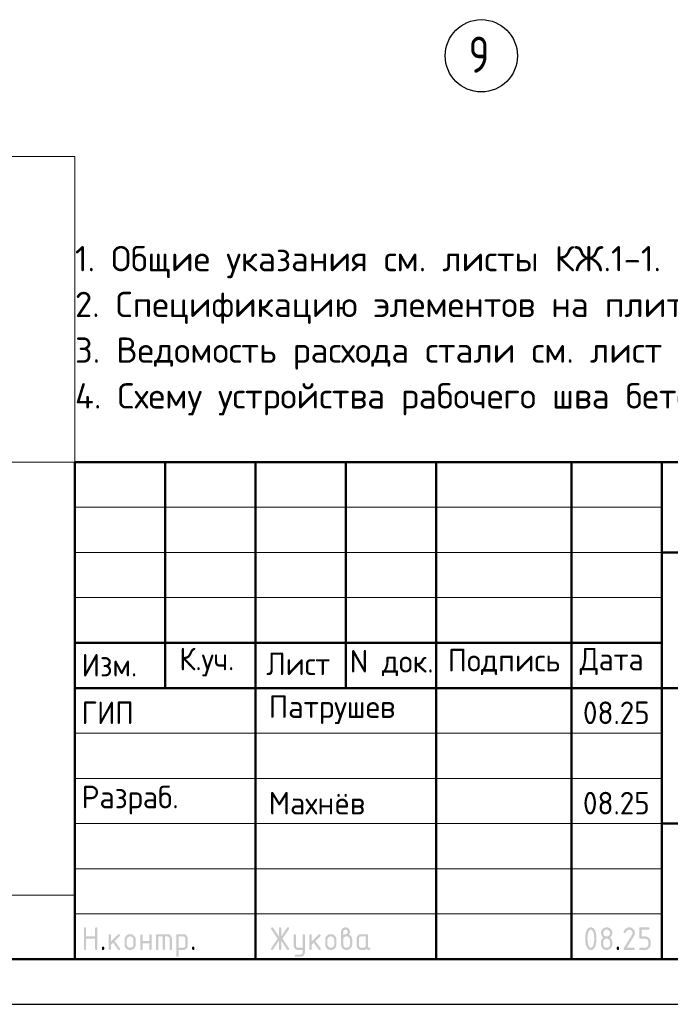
# Model space of a CAD drawing. Header units: millimetres. Extents: x 0 to 42000, y 0 to 29700.
# Tile 3 of 5: x 22388 to 29593, y 0 to 10896. Entities that reach past the tile are written whole.
import ezdxf

# ---------------------------------------------------------------- set-up
doc = ezdxf.new("R2010")
doc.units = ezdxf.units.MM
doc.linetypes.add('______5', pattern=[1100, 800, -100, 100, -100])
doc.layers.add('Standard', color=7, linetype='Continuous', lineweight=25)
doc.layers.add('Оси', color=7, linetype='______5', true_color=0x656565)
doc.styles.add('ISOCPEUR', font='txt')

msp = doc.modelspace()

# ---------------------------------------------------------------- hatches: boundary and pattern name
at = {"layer": 'Standard', "linetype": 'Continuous', "lineweight": 25, "transparency": 33554687}
for points in [[(23099, 614), (23099, 839), (23099, 840), (23099, 842), (23099, 843), (23100, 844), (23100, 845), (23101, 846), (23101, 847), (23102, 848), (23103, 849), (23104, 850), (23105, 850), (23106, 851), (23107, 851), (23109, 851), (23110, 851), (23112, 851), (23113, 851), (23115, 851), (23116, 851), (23117, 851), (23118, 850), (23119, 850), (23120, 849), (23121, 848), (23122, 847), (23122, 846), (23123, 845), (23123, 844), (23124, 843), (23124, 842), (23124, 840), (23124, 839), (23124, 751), (23224, 751), (23224, 839), (23224, 840), (23224, 842), (23224, 843), (23225, 844), (23225, 845), (23226, 846), (23226, 847), (23227, 848), (23228, 849), (23229, 850), (23230, 850), (23231, 851), (23232, 851), (23233, 851), (23235, 851), (23236, 851), (23238, 851), (23239, 851), (23241, 851), (23242, 851), (23243, 850), (23244, 850), (23245, 849), (23246, 848), (23247, 847), (23247, 846), (23248, 845), (23248, 844), (23249, 843), (23249, 842), (23249, 840), (23249, 839), (23249, 614), (23249, 612), (23249, 611), (23249, 609), (23248, 608), (23248, 607), (23247, 606), (23247, 605), (23246, 604), (23245, 604), (23244, 603), (23243, 602), (23242, 602), (23241, 602), (23239, 601), (23238, 601), (23236, 601), (23235, 601), (23233, 601), (23232, 602), (23231, 602), (23230, 602), (23229, 603), (23228, 604), (23227, 604), (23226, 605), (23226, 606), (23225, 607), (23225, 608), (23224, 609), (23224, 611), (23224, 612), (23224, 614), (23224, 726), (23124, 726), (23124, 614), (23124, 612), (23124, 611), (23124, 609), (23123, 608), (23123, 607), (23122, 606), (23122, 605), (23121, 604), (23120, 604), (23119, 603), (23118, 602), (23117, 602), (23116, 602), (23115, 601), (23113, 601), (23112, 601), (23110, 601), (23109, 601), (23107, 602), (23106, 602), (23105, 602), (23104, 603), (23103, 604), (23102, 604), (23101, 605), (23101, 606), (23100, 607), (23100, 608), (23099, 609), (23099, 611), (23099, 612)], [(23399, 694), (23478, 773), (23478, 773), (23479, 774), (23480, 775), (23482, 775), (23483, 776), (23484, 776), (23485, 776), (23486, 776), (23488, 776), (23489, 776), (23491, 776), (23492, 775), (23493, 775), (23494, 774), (23495, 774), (23496, 773), (23497, 772), (23497, 771), (23498, 770), (23498, 769), (23499, 768), (23499, 767), (23499, 765), (23499, 764), (23499, 762), (23499, 761), (23498, 760), (23498, 759), (23497, 758), (23497, 757), (23496, 756), (23495, 755), (23440, 700), (23496, 621), (23498, 619), (23498, 617), (23499, 616), (23499, 614), (23499, 612), (23499, 611), (23499, 609), (23498, 608), (23498, 607), (23497, 606), (23497, 605), (23496, 604), (23495, 604), (23494, 603), (23493, 602), (23492, 602), (23491, 602), (23489, 601), (23488, 601), (23486, 601), (23485, 601), (23483, 602), (23482, 602), (23480, 603), (23479, 603), (23478, 604), (23477, 605), (23476, 607), (23422, 682), (23399, 659), (23399, 614), (23399, 612), (23399, 611), (23399, 609), (23398, 608), (23398, 607), (23397, 606), (23397, 605), (23396, 604), (23395, 604), (23394, 603), (23393, 602), (23392, 602), (23391, 602), (23389, 601), (23388, 601), (23386, 601), (23385, 601), (23383, 601), (23382, 602), (23381, 602), (23380, 602), (23379, 603), (23378, 604), (23377, 604), (23376, 605), (23376, 606), (23375, 607), (23375, 608), (23374, 609), (23374, 611), (23374, 612), (23374, 614), (23374, 764), (23374, 765), (23374, 767), (23374, 768), (23375, 769), (23375, 770), (23376, 771), (23376, 772), (23377, 773), (23378, 774), (23379, 774), (23380, 775), (23381, 775), (23382, 776), (23383, 776), (23385, 776), (23386, 776), (23388, 776), (23389, 776), (23391, 776), (23392, 775), (23393, 775), (23394, 774), (23395, 774), (23396, 773), (23397, 772), (23397, 771), (23398, 770), (23398, 769), (23399, 768), (23399, 767), (23399, 765), (23399, 764)], [(23749, 676), (23749, 614), (23749, 612), (23748, 611), (23748, 609), (23748, 608), (23747, 607), (23747, 606), (23746, 605), (23746, 604), (23745, 604), (23744, 603), (23743, 602), (23742, 602), (23740, 602), (23739, 601), (23738, 601), (23736, 601), (23735, 601), (23733, 601), (23732, 602), (23731, 602), (23729, 602), (23729, 603), (23728, 604), (23727, 604), (23726, 605), (23725, 606), (23725, 607), (23724, 608), (23724, 609), (23724, 611), (23724, 612), (23724, 614), (23724, 764), (23724, 765), (23724, 767), (23724, 768), (23724, 769), (23725, 770), (23725, 771), (23726, 772), (23727, 773), (23728, 774), (23729, 774), (23729, 775), (23731, 775), (23732, 776), (23733, 776), (23735, 776), (23736, 776), (23738, 776), (23739, 776), (23740, 776), (23742, 775), (23743, 775), (23744, 774), (23745, 774), (23746, 773), (23746, 772), (23747, 771), (23747, 770), (23748, 769), (23748, 768), (23748, 767), (23749, 765), (23749, 764), (23749, 701), (23823, 701), (23823, 764), (23823, 765), (23824, 767), (23824, 768), (23824, 769), (23825, 770), (23825, 771), (23826, 772), (23826, 773), (23827, 774), (23828, 774), (23829, 775), (23830, 775), (23832, 776), (23833, 776), (23834, 776), (23836, 776), (23837, 776), (23839, 776), (23840, 776), (23841, 775), (23843, 775), (23843, 774), (23844, 774), (23845, 773), (23846, 772), (23847, 771), (23847, 770), (23848, 769), (23848, 768), (23848, 767), (23848, 765), (23848, 764), (23848, 614), (23848, 612), (23848, 611), (23848, 609), (23848, 608), (23847, 607), (23847, 606), (23846, 605), (23845, 604), (23844, 604), (23843, 603), (23843, 602), (23841, 602), (23840, 602), (23839, 601), (23837, 601), (23836, 601), (23834, 601), (23833, 601), (23832, 602), (23830, 602), (23829, 602), (23828, 603), (23827, 604), (23826, 604), (23826, 605), (23825, 606), (23825, 607), (23824, 608), (23824, 609), (23824, 611), (23823, 612), (23823, 614), (23823, 676)], [(23911, 776), (24023, 776), (24026, 776), (24028, 776), (24031, 776), (24033, 775), (24036, 775), (24038, 774), (24040, 773), (24043, 773), (24045, 772), (24047, 770), (24049, 769), (24051, 768), (24053, 767), (24055, 765), (24057, 763), (24059, 762), (24061, 760), (24062, 758), (24064, 756), (24065, 754), (24067, 752), (24068, 750), (24069, 748), (24070, 745), (24071, 743), (24071, 741), (24072, 739), (24072, 736), (24073, 734), (24073, 731), (24073, 729), (24073, 726), (24073, 614), (24073, 612), (24073, 611), (24073, 609), (24073, 608), (24072, 607), (24072, 606), (24071, 605), (24070, 604), (24069, 604), (24068, 603), (24067, 602), (24066, 602), (24065, 602), (24064, 601), (24062, 601), (24061, 601), (24059, 601), (24058, 601), (24057, 602), (24055, 602), (24054, 602), (24053, 603), (24052, 604), (24051, 604), (24051, 605), (24050, 606), (24049, 607), (24049, 608), (24049, 609), (24048, 611), (24048, 612), (24048, 614), (24048, 726), (24048, 729), (24048, 731), (24047, 734), (24046, 736), (24046, 738), (24044, 740), (24043, 742), (24041, 744), (24039, 746), (24037, 747), (24035, 748), (24033, 749), (24031, 750), (24028, 751), (24026, 751), (24023, 751), (23998, 751), (23998, 614), (23998, 612), (23998, 611), (23998, 609), (23998, 608), (23997, 607), (23997, 606), (23996, 605), (23995, 604), (23995, 604), (23994, 603), (23993, 602), (23991, 602), (23990, 602), (23989, 601), (23987, 601), (23986, 601), (23984, 601), (23983, 601), (23982, 602), (23980, 602), (23979, 602), (23978, 603), (23977, 604), (23977, 604), (23976, 605), (23975, 606), (23975, 607), (23974, 608), (23974, 609), (23974, 611), (23973, 612), (23973, 614), (23973, 751), (23924, 751), (23924, 614), (23924, 612), (23923, 611), (23923, 609), (23923, 608), (23922, 607), (23922, 606), (23921, 605), (23920, 604), (23920, 604), (23919, 603), (23918, 602), (23916, 602), (23915, 602), (23914, 601), (23913, 601), (23911, 601), (23909, 601), (23908, 601), (23907, 602), (23906, 602), (23904, 602), (23903, 603), (23902, 604), (23902, 604), (23901, 605), (23900, 606), (23900, 607), (23899, 608), (23899, 609), (23899, 611), (23898, 612), (23898, 614), (23898, 764), (23898, 765), (23899, 767), (23899, 768), (23899, 769), (23900, 770), (23900, 771), (23901, 772), (23902, 773), (23902, 774), (23903, 774), (23904, 775), (23906, 775), (23907, 776), (23908, 776), (23909, 776)], [(25259, 704), (25194, 607), (25193, 605), (25192, 604), (25191, 603), (25190, 603), (25188, 602), (25187, 602), (25185, 601), (25183, 601), (25182, 601), (25180, 601), (25179, 602), (25178, 602), (25177, 603), (25176, 603), (25175, 604), (25174, 605), (25173, 605), (25173, 606), (25172, 607), (25172, 609), (25171, 610), (25171, 611), (25171, 613), (25171, 614), (25171, 616), (25172, 618), (25172, 619), (25173, 621), (25243, 726), (25173, 832), (25172, 833), (25172, 835), (25171, 837), (25171, 838), (25171, 840), (25171, 841), (25171, 843), (25172, 844), (25172, 845), (25173, 846), (25173, 847), (25174, 848), (25175, 849), (25176, 849), (25177, 850), (25178, 850), (25179, 851), (25181, 851), (25182, 851), (25184, 851), (25185, 851), (25187, 851), (25188, 851), (25189, 850), (25191, 849), (25192, 848), (25193, 847), (25194, 846), (25259, 749), (25259, 839), (25259, 840), (25259, 842), (25259, 843), (25259, 844), (25260, 845), (25260, 846), (25261, 847), (25262, 848), (25262, 849), (25263, 850), (25264, 850), (25266, 851), (25267, 851), (25268, 851), (25269, 851), (25271, 851), (25273, 851), (25274, 851), (25275, 851), (25277, 851), (25278, 850), (25279, 850), (25280, 849), (25280, 848), (25281, 847), (25282, 846), (25282, 845), (25283, 844), (25283, 843), (25283, 842), (25284, 840), (25284, 839), (25284, 749), (25348, 846), (25349, 847), (25350, 848), (25351, 849), (25353, 850), (25354, 851), (25356, 851), (25357, 851), (25359, 851), (25360, 851), (25361, 851), (25362, 851), (25363, 850), (25365, 850), (25366, 849), (25367, 848), (25367, 847), (25368, 847), (25369, 846), (25370, 845), (25370, 843), (25371, 842), (25371, 841), (25371, 840), (25371, 839), (25371, 837), (25371, 835), (25370, 833), (25369, 832), (25299, 726), (25369, 621), (25370, 619), (25371, 617), (25371, 616), (25371, 614), (25371, 613), (25371, 611), (25371, 610), (25370, 609), (25370, 608), (25369, 607), (25368, 606), (25368, 605), (25367, 604), (25366, 603), (25365, 603), (25364, 602), (25363, 602), (25361, 602), (25360, 601), (25359, 601), (25357, 601), (25356, 602), (25354, 602), (25353, 603), (25351, 603), (25350, 604), (25349, 605), (25348, 607), (25284, 704), (25284, 614), (25284, 612), (25283, 611), (25283, 609), (25283, 608), (25282, 607), (25282, 606), (25281, 605), (25280, 604), (25280, 604), (25279, 603), (25278, 602), (25277, 602), (25275, 602), (25274, 601), (25273, 601), (25271, 601), (25269, 601), (25268, 601), (25267, 602), (25266, 602), (25264, 602), (25263, 603), (25262, 604), (25262, 604), (25261, 605), (25260, 606), (25260, 607), (25259, 608), (25259, 609), (25259, 611), (25259, 612), (25259, 614)], [(25521, 576), (25521, 601), (25471, 601), (25468, 601), (25466, 602), (25463, 602), (25461, 602), (25458, 603), (25456, 603), (25454, 604), (25452, 605), (25449, 606), (25447, 607), (25445, 608), (25443, 609), (25441, 611), (25439, 612), (25437, 614), (25436, 616), (25434, 618), (25432, 620), (25431, 622), (25429, 624), (25428, 626), (25427, 628), (25426, 630), (25425, 632), (25424, 634), (25423, 637), (25422, 639), (25422, 641), (25422, 644), (25421, 646), (25421, 649), (25421, 651), (25421, 764), (25421, 765), (25421, 767), (25421, 768), (25422, 769), (25422, 770), (25423, 771), (25423, 772), (25424, 773), (25425, 774), (25426, 774), (25427, 775), (25428, 775), (25429, 776), (25431, 776), (25432, 776), (25434, 776), (25435, 776), (25437, 776), (25438, 776), (25439, 775), (25440, 775), (25441, 774), (25442, 774), (25443, 773), (25444, 772), (25444, 771), (25445, 770), (25445, 769), (25446, 768), (25446, 767), (25446, 765), (25446, 764), (25446, 651), (25446, 649), (25447, 646), (25447, 644), (25448, 642), (25449, 640), (25450, 638), (25452, 636), (25454, 634), (25455, 632), (25457, 630), (25459, 629), (25462, 628), (25464, 627), (25466, 627), (25468, 626), (25471, 626), (25521, 626), (25521, 764), (25521, 765), (25521, 767), (25521, 768), (25522, 769), (25522, 770), (25523, 771), (25523, 772), (25524, 773), (25525, 774), (25526, 774), (25527, 775), (25528, 775), (25529, 776), (25530, 776), (25532, 776), (25533, 776), (25535, 776), (25536, 776), (25538, 776), (25539, 775), (25540, 775), (25541, 774), (25542, 774), (25543, 773), (25544, 772), (25544, 771), (25545, 770), (25545, 769), (25545, 768), (25546, 767), (25546, 765), (25546, 764), (25546, 576), (25546, 574), (25546, 571), (25545, 569), (25545, 566), (25545, 564), (25544, 562), (25543, 559), (25542, 557), (25541, 555), (25540, 553), (25539, 551), (25538, 549), (25537, 547), (25535, 545), (25533, 543), (25532, 541), (25530, 539), (25528, 538), (25526, 536), (25524, 535), (25522, 533), (25520, 532), (25518, 531), (25516, 530), (25514, 529), (25511, 528), (25509, 528), (25507, 527), (25504, 527), (25502, 527), (25499, 526), (25497, 526), (25446, 526), (25445, 526), (25443, 527), (25442, 527), (25441, 527), (25440, 528), (25439, 528), (25438, 529), (25437, 529), (25436, 530), (25435, 531), (25435, 532), (25434, 533), (25434, 535), (25434, 536), (25434, 537), (25434, 539), (25434, 540), (25434, 541), (25434, 542), (25435, 544), (25435, 545), (25436, 546), (25436, 547), (25437, 548), (25438, 549), (25439, 549), (25440, 550), (25442, 550), (25443, 551), (25444, 551), (25445, 551), (25446, 551), (25496, 551), (25499, 551), (25501, 552), (25503, 552), (25506, 553), (25508, 554), (25510, 555), (25512, 557), (25514, 558), (25515, 560), (25517, 562), (25518, 564), (25519, 566), (25520, 568), (25520, 571), (25521, 573)], [(25621, 694), (25700, 773), (25700, 773), (25701, 774), (25702, 775), (25704, 775), (25705, 776), (25706, 776), (25707, 776), (25708, 776), (25710, 776), (25711, 776), (25713, 776), (25714, 775), (25715, 775), (25716, 774), (25717, 774), (25718, 773), (25719, 772), (25719, 771), (25720, 770), (25720, 769), (25721, 768), (25721, 767), (25721, 765), (25721, 764), (25721, 762), (25721, 761), (25721, 760), (25720, 759), (25720, 758), (25719, 757), (25718, 756), (25717, 755), (25662, 700), (25719, 621), (25720, 619), (25720, 617), (25721, 616), (25721, 614), (25721, 612), (25721, 611), (25721, 609), (25720, 608), (25720, 607), (25719, 606), (25719, 605), (25718, 604), (25717, 604), (25716, 603), (25715, 602), (25714, 602), (25713, 602), (25711, 601), (25710, 601), (25708, 601), (25707, 601), (25705, 602), (25704, 602), (25703, 603), (25701, 603), (25700, 604), (25699, 605), (25698, 607), (25644, 682), (25621, 659), (25621, 614), (25621, 612), (25621, 611), (25621, 609), (25620, 608), (25620, 607), (25619, 606), (25619, 605), (25618, 604), (25617, 604), (25616, 603), (25615, 602), (25614, 602), (25613, 602), (25611, 601), (25610, 601), (25608, 601), (25607, 601), (25606, 601), (25604, 602), (25603, 602), (25602, 602), (25601, 603), (25600, 604), (25599, 604), (25598, 605), (25598, 606), (25597, 607), (25597, 608), (25596, 609), (25596, 611), (25596, 612), (25596, 614), (25596, 764), (25596, 765), (25596, 767), (25596, 768), (25597, 769), (25597, 770), (25598, 771), (25598, 772), (25599, 773), (25600, 774), (25601, 774), (25602, 775), (25603, 775), (25604, 776), (25606, 776), (25607, 776), (25608, 776), (25610, 776), (25611, 776), (25613, 776), (25614, 775), (25615, 775), (25616, 774), (25617, 774), (25618, 773), (25619, 772), (25619, 771), (25620, 770), (25620, 769), (25621, 768), (25621, 767), (25621, 765), (25621, 764)], [(29137, 851), (29140, 851), (29144, 851), (29147, 851), (29150, 850), (29153, 850), (29156, 849), (29158, 848), (29161, 847), (29164, 846), (29167, 844), (29169, 843), (29172, 841), (29174, 839), (29177, 837), (29179, 835), (29181, 833), (29184, 831), (29186, 828), (29188, 826), (29189, 823), (29191, 821), (29193, 818), (29194, 816), (29195, 813), (29196, 810), (29197, 807), (29198, 804), (29198, 801), (29199, 798), (29199, 795), (29200, 792), (29200, 789), (29200, 784), (29199, 780), (29198, 775), (29197, 771), (29195, 766), (29193, 762), (29191, 757), (29188, 753), (29110, 626), (29187, 626), (29189, 626), (29190, 626), (29191, 626), (29193, 626), (29194, 625), (29195, 625), (29196, 624), (29197, 623), (29197, 622), (29198, 621), (29198, 620), (29199, 619), (29199, 618), (29199, 617), (29200, 615), (29200, 614), (29200, 612), (29199, 611), (29199, 610), (29199, 608), (29198, 607), (29198, 606), (29197, 605), (29197, 604), (29196, 604), (29195, 603), (29194, 602), (29193, 602), (29191, 602), (29190, 601), (29189, 601), (29187, 601), (29087, 601), (29086, 601), (29084, 601), (29083, 602), (29082, 602), (29081, 602), (29080, 603), (29079, 604), (29078, 604), (29077, 605), (29076, 606), (29076, 607), (29075, 608), (29075, 609), (29075, 611), (29075, 612), (29075, 614), (29075, 616), (29075, 617), (29076, 619), (29077, 621), (29168, 768), (29170, 771), (29171, 773), (29172, 776), (29173, 778), (29174, 781), (29174, 783), (29175, 786), (29175, 789), (29175, 793), (29174, 796), (29173, 800), (29172, 803), (29171, 806), (29168, 809), (29166, 813), (29164, 815), (29161, 818), (29158, 820), (29155, 822), (29152, 823), (29148, 825), (29145, 826), (29141, 826), (29137, 826), (29135, 826), (29132, 826), (29129, 825), (29127, 824), (29124, 823), (29122, 822), (29119, 820), (29117, 818), (29114, 816), (29112, 814), (29110, 812), (29107, 809), (29105, 806), (29103, 802), (29100, 799), (29098, 795), (29097, 793), (29096, 792), (29095, 791), (29094, 790), (29092, 790), (29091, 789), (29089, 789), (29087, 789), (29086, 789), (29084, 789), (29083, 789), (29082, 790), (29081, 790), (29080, 791), (29079, 791), (29078, 792), (29077, 793), (29076, 794), (29076, 795), (29075, 796), (29075, 797), (29075, 798), (29075, 800), (29075, 801), (29075, 803), (29075, 804), (29075, 805), (29076, 806), (29079, 812), (29082, 817), (29085, 822), (29088, 826), (29092, 830), (29095, 834), (29099, 837), (29103, 840), (29107, 843), (29111, 845), (29115, 847), (29119, 848), (29123, 850), (29128, 851), (29132, 851)], [(29250, 739), (29250, 839), (29250, 840), (29250, 842), (29250, 843), (29250, 844), (29251, 845), (29251, 846), (29252, 847), (29253, 848), (29253, 849), (29254, 850), (29255, 850), (29257, 851), (29258, 851), (29259, 851), (29261, 851), (29262, 851), (29349, 851), (29351, 851), (29352, 851), (29354, 851), (29355, 851), (29356, 850), (29357, 850), (29358, 849), (29359, 848), (29359, 847), (29360, 846), (29361, 845), (29361, 844), (29361, 843), (29362, 842), (29362, 840), (29362, 839), (29362, 837), (29362, 836), (29361, 834), (29361, 833), (29361, 832), (29360, 831), (29359, 830), (29359, 829), (29358, 829), (29357, 828), (29356, 827), (29355, 827), (29354, 827), (29352, 826), (29351, 826), (29349, 826), (29275, 826), (29275, 751), (29312, 751), (29315, 751), (29318, 751), (29322, 751), (29324, 750), (29327, 750), (29330, 749), (29333, 748), (29336, 747), (29339, 746), (29341, 744), (29344, 743), (29347, 741), (29349, 739), (29351, 737), (29354, 735), (29356, 733), (29358, 731), (29360, 728), (29362, 726), (29364, 723), (29366, 721), (29367, 718), (29369, 715), (29370, 713), (29371, 710), (29372, 707), (29373, 704), (29373, 701), (29374, 698), (29374, 695), (29374, 692), (29374, 689), (29374, 664), (29374, 661), (29374, 657), (29374, 654), (29373, 651), (29373, 648), (29372, 645), (29371, 643), (29370, 640), (29369, 637), (29367, 634), (29366, 632), (29364, 629), (29362, 627), (29360, 624), (29358, 622), (29356, 620), (29354, 617), (29351, 615), (29349, 613), (29346, 612), (29344, 610), (29341, 608), (29339, 607), (29336, 606), (29333, 605), (29330, 604), (29327, 603), (29324, 602), (29321, 602), (29318, 602), (29315, 601), (29312, 601), (29262, 601), (29261, 601), (29259, 601), (29258, 602), (29257, 602), (29255, 602), (29254, 603), (29253, 604), (29253, 604), (29252, 605), (29251, 606), (29251, 607), (29250, 608), (29250, 610), (29250, 611), (29250, 612), (29250, 614), (29250, 615), (29250, 617), (29250, 618), (29250, 619), (29251, 620), (29251, 621), (29252, 622), (29253, 623), (29253, 624), (29254, 625), (29255, 625), (29257, 626), (29258, 626), (29259, 626), (29261, 626), (29262, 626), (29312, 626), (29316, 626), (29319, 627), (29323, 628), (29326, 629), (29330, 630), (29333, 632), (29336, 634), (29338, 637), (29341, 640), (29343, 643), (29345, 646), (29347, 649), (29348, 653), (29349, 656), (29349, 660), (29349, 664), (29349, 689), (29349, 693), (29349, 696), (29348, 700), (29347, 703), (29345, 707), (29343, 710), (29341, 713), (29338, 715), (29336, 718), (29333, 720), (29330, 722), (29326, 724), (29323, 725), (29319, 726), (29316, 726), (29312, 726), (29262, 726), (29261, 726), (29259, 726), (29258, 727), (29257, 727), (29255, 727), (29254, 728), (29253, 729), (29253, 729), (29252, 730), (29251, 731), (29251, 732), (29250, 733), (29250, 734), (29250, 736), (29250, 737)], [(23299, 626), (23299, 628), (23299, 629), (23299, 631), (23300, 632), (23300, 633), (23301, 634), (23301, 635), (23302, 636), (23303, 637), (23304, 637), (23305, 638), (23306, 638), (23307, 638), (23309, 639), (23310, 639), (23312, 639), (23313, 639), (23314, 639), (23316, 638), (23317, 638), (23318, 638), (23319, 637), (23320, 637), (23321, 636), (23322, 635), (23322, 634), (23323, 633), (23323, 632), (23324, 631), (23324, 629), (23324, 628), (23324, 626), (23324, 614), (23324, 612), (23324, 611), (23324, 610), (23323, 608), (23323, 607), (23322, 606), (23322, 605), (23321, 604), (23320, 604), (23319, 603), (23318, 602), (23317, 602), (23316, 602), (23314, 601), (23313, 601), (23312, 601), (23310, 601), (23309, 601), (23307, 602), (23306, 602), (23305, 602), (23304, 603), (23303, 604), (23302, 604), (23301, 605), (23301, 606), (23300, 607), (23300, 608), (23299, 610), (23299, 611), (23299, 612), (23299, 614)], [(24298, 626), (24298, 628), (24298, 629), (24299, 631), (24299, 632), (24299, 633), (24300, 634), (24301, 635), (24301, 636), (24302, 637), (24303, 637), (24304, 638), (24305, 638), (24307, 638), (24308, 639), (24309, 639), (24311, 639), (24312, 639), (24314, 639), (24315, 638), (24316, 638), (24317, 638), (24318, 637), (24319, 637), (24320, 636), (24321, 635), (24322, 634), (24322, 633), (24323, 632), (24323, 631), (24323, 629), (24323, 628), (24323, 626), (24323, 614), (24323, 612), (24323, 611), (24323, 610), (24323, 608), (24322, 607), (24322, 606), (24321, 605), (24320, 604), (24319, 604), (24318, 603), (24317, 602), (24316, 602), (24315, 602), (24314, 601), (24312, 601), (24311, 601), (24309, 601), (24308, 601), (24307, 602), (24305, 602), (24304, 602), (24303, 603), (24302, 604), (24301, 604), (24301, 605), (24300, 606), (24299, 607), (24299, 608), (24299, 610), (24298, 611), (24298, 612), (24298, 614)], [(29000, 626), (29000, 628), (29000, 629), (29000, 631), (29001, 632), (29001, 633), (29002, 634), (29002, 635), (29003, 636), (29004, 637), (29005, 637), (29006, 638), (29007, 638), (29008, 638), (29009, 639), (29011, 639), (29012, 639), (29014, 639), (29015, 639), (29017, 638), (29018, 638), (29019, 638), (29020, 637), (29021, 637), (29022, 636), (29023, 635), (29023, 634), (29024, 633), (29024, 632), (29024, 631), (29025, 629), (29025, 628), (29025, 626), (29025, 614), (29025, 612), (29025, 611), (29024, 610), (29024, 608), (29024, 607), (29023, 606), (29023, 605), (29022, 604), (29021, 604), (29020, 603), (29019, 602), (29018, 602), (29017, 602), (29015, 601), (29014, 601), (29012, 601), (29011, 601), (29009, 601), (29008, 602), (29007, 602), (29006, 602), (29005, 603), (29004, 604), (29003, 604), (29002, 605), (29002, 606), (29001, 607), (29001, 608), (29000, 610), (29000, 611), (29000, 612), (29000, 614)]]:
    msp.add_hatch(color=7, dxfattribs=at).paths.add_polyline_path(points, flags=16)
h = msp.add_hatch(color=7, dxfattribs=at)
h.paths.add_polyline_path([(23549, 664), (23549, 714), (23549, 717), (23549, 720), (23549, 723), (23550, 726), (23550, 729), (23551, 732), (23552, 735), (23553, 738), (23554, 740), (23556, 743), (23557, 746), (23559, 748), (23561, 751), (23563, 753), (23565, 756), (23567, 758), (23569, 760), (23572, 762), (23574, 764), (23577, 766), (23579, 768), (23582, 769), (23584, 770), (23587, 772), (23590, 773), (23593, 774), (23596, 774), (23599, 775), (23602, 776), (23605, 776), (23608, 776), (23611, 776), (23614, 776), (23618, 776), (23621, 776), (23624, 775), (23627, 774), (23630, 774), (23633, 773), (23635, 772), (23638, 770), (23641, 769), (23643, 768), (23646, 766), (23648, 764), (23651, 762), (23653, 760), (23655, 758), (23658, 756), (23660, 753), (23662, 751), (23663, 749), (23665, 746), (23666, 743), (23668, 741), (23669, 738), (23670, 735), (23671, 732), (23672, 729), (23672, 726), (23673, 723), (23673, 720), (23674, 717), (23674, 714), (23674, 664), (23674, 660), (23673, 657), (23673, 654), (23672, 651), (23672, 648), (23671, 645), (23670, 642), (23669, 640), (23668, 637), (23666, 634), (23665, 632), (23663, 629), (23662, 627), (23660, 624), (23658, 622), (23655, 620), (23653, 617), (23651, 615), (23648, 613), (23646, 612), (23643, 610), (23641, 608), (23638, 607), (23635, 606), (23632, 605), (23629, 604), (23627, 603), (23624, 602), (23621, 602), (23617, 602), (23614, 601), (23611, 601), (23608, 601), (23605, 602), (23602, 602), (23599, 602), (23596, 603), (23593, 604), (23590, 605), (23587, 606), (23584, 607), (23582, 608), (23579, 610), (23577, 612), (23574, 613), (23572, 615), (23569, 617), (23567, 620), (23565, 622), (23563, 624), (23561, 627), (23559, 629), (23557, 632), (23556, 634), (23554, 637), (23553, 640), (23552, 642), (23551, 645), (23550, 648), (23550, 651), (23549, 654), (23549, 657), (23549, 660)], flags=16)
h.paths.add_polyline_path([(23648, 664), (23648, 714), (23648, 718), (23648, 721), (23647, 725), (23646, 728), (23644, 732), (23642, 735), (23640, 738), (23638, 740), (23635, 743), (23632, 745), (23629, 747), (23625, 749), (23622, 750), (23619, 751), (23615, 751), (23611, 751), (23607, 751), (23604, 751), (23600, 750), (23597, 749), (23594, 747), (23590, 745), (23587, 743), (23585, 740), (23582, 738), (23580, 735), (23578, 732), (23577, 728), (23575, 725), (23574, 721), (23574, 718), (23574, 714), (23574, 664), (23574, 660), (23574, 656), (23575, 653), (23577, 649), (23578, 646), (23580, 643), (23582, 640), (23585, 637), (23587, 634), (23590, 632), (23593, 630), (23597, 629), (23600, 628), (23604, 627), (23607, 626), (23611, 626), (23615, 626), (23619, 627), (23622, 628), (23625, 629), (23629, 630), (23632, 633), (23635, 635), (23638, 637), (23640, 640), (23642, 643), (23644, 646), (23646, 649), (23647, 653), (23648, 656), (23648, 660)])
h = msp.add_hatch(color=7, dxfattribs=at)
h.paths.add_polyline_path([(24123, 764), (24123, 765), (24124, 767), (24124, 768), (24124, 769), (24125, 770), (24125, 771), (24126, 772), (24127, 773), (24127, 774), (24128, 774), (24129, 775), (24130, 775), (24132, 776), (24133, 776), (24134, 776), (24136, 776), (24198, 776), (24201, 776), (24203, 776), (24206, 776), (24208, 775), (24211, 775), (24213, 774), (24215, 773), (24218, 773), (24220, 772), (24222, 770), (24224, 769), (24226, 768), (24228, 767), (24230, 765), (24232, 763), (24234, 762), (24236, 760), (24237, 758), (24239, 756), (24240, 754), (24241, 752), (24243, 750), (24244, 748), (24245, 746), (24245, 743), (24246, 741), (24247, 739), (24247, 736), (24248, 734), (24248, 731), (24248, 729), (24248, 726), (24248, 651), (24248, 649), (24248, 646), (24248, 644), (24247, 641), (24247, 639), (24246, 637), (24245, 634), (24245, 632), (24244, 630), (24243, 628), (24241, 626), (24240, 624), (24239, 622), (24237, 620), (24236, 618), (24234, 616), (24232, 614), (24230, 612), (24228, 611), (24226, 609), (24224, 608), (24222, 607), (24220, 606), (24218, 605), (24215, 604), (24213, 603), (24211, 603), (24208, 602), (24206, 602), (24203, 602), (24201, 601), (24198, 601), (24148, 601), (24148, 539), (24148, 537), (24148, 536), (24148, 535), (24148, 533), (24147, 532), (24147, 531), (24146, 530), (24145, 529), (24145, 529), (24144, 528), (24143, 528), (24141, 527), (24140, 527), (24139, 527), (24138, 526), (24136, 526), (24134, 526), (24133, 527), (24132, 527), (24130, 527), (24129, 528), (24128, 528), (24127, 529), (24127, 529), (24126, 530), (24125, 531), (24125, 532), (24124, 533), (24124, 535), (24124, 536), (24123, 537), (24123, 539)], flags=16)
h.paths.add_polyline_path([(24148, 751), (24148, 626), (24198, 626), (24201, 626), (24203, 627), (24206, 627), (24208, 628), (24210, 629), (24212, 630), (24214, 632), (24216, 634), (24218, 635), (24219, 637), (24220, 639), (24221, 642), (24222, 644), (24223, 646), (24223, 649), (24223, 651), (24223, 726), (24223, 729), (24223, 731), (24222, 734), (24221, 736), (24220, 738), (24219, 740), (24218, 742), (24216, 744), (24214, 746), (24212, 747), (24210, 748), (24208, 749), (24206, 750), (24203, 751), (24201, 751), (24198, 751)])
h = msp.add_hatch(color=7, dxfattribs=at)
h.paths.add_polyline_path([(25771, 664), (25771, 714), (25771, 717), (25771, 720), (25771, 723), (25772, 726), (25773, 729), (25773, 732), (25774, 735), (25775, 738), (25777, 740), (25778, 743), (25779, 746), (25781, 748), (25783, 751), (25785, 753), (25787, 756), (25789, 758), (25791, 760), (25794, 762), (25796, 764), (25799, 766), (25801, 768), (25804, 769), (25806, 770), (25809, 772), (25812, 773), (25815, 774), (25818, 774), (25821, 775), (25824, 776), (25827, 776), (25830, 776), (25833, 776), (25836, 776), (25840, 776), (25843, 776), (25846, 775), (25849, 774), (25852, 774), (25855, 773), (25857, 772), (25860, 770), (25863, 769), (25865, 768), (25868, 766), (25871, 764), (25873, 762), (25875, 760), (25878, 758), (25880, 756), (25882, 753), (25884, 751), (25885, 749), (25887, 746), (25889, 743), (25890, 741), (25891, 738), (25892, 735), (25893, 732), (25894, 729), (25894, 726), (25895, 723), (25895, 720), (25896, 717), (25896, 714), (25896, 664), (25896, 660), (25895, 657), (25895, 654), (25894, 651), (25894, 648), (25893, 645), (25892, 642), (25891, 640), (25890, 637), (25888, 634), (25887, 632), (25885, 629), (25884, 627), (25882, 624), (25880, 622), (25877, 620), (25875, 617), (25873, 615), (25870, 613), (25868, 612), (25865, 610), (25863, 608), (25860, 607), (25857, 606), (25854, 605), (25852, 604), (25849, 603), (25846, 602), (25843, 602), (25840, 602), (25836, 601), (25833, 601), (25830, 601), (25827, 602), (25824, 602), (25821, 602), (25818, 603), (25815, 604), (25812, 605), (25809, 606), (25806, 607), (25804, 608), (25801, 610), (25799, 612), (25796, 613), (25794, 615), (25791, 617), (25789, 620), (25787, 622), (25785, 624), (25783, 627), (25781, 629), (25779, 632), (25778, 634), (25777, 637), (25775, 640), (25774, 642), (25773, 645), (25773, 648), (25772, 651), (25771, 654), (25771, 657), (25771, 660)], flags=16)
h.paths.add_polyline_path([(25871, 664), (25871, 714), (25871, 718), (25870, 721), (25869, 725), (25868, 728), (25866, 732), (25864, 735), (25862, 738), (25860, 740), (25857, 743), (25854, 745), (25851, 747), (25848, 749), (25844, 750), (25841, 751), (25837, 751), (25833, 751), (25829, 751), (25826, 751), (25822, 750), (25819, 749), (25816, 747), (25813, 745), (25810, 743), (25807, 740), (25804, 738), (25802, 735), (25800, 732), (25799, 728), (25797, 725), (25797, 721), (25796, 718), (25796, 714), (25796, 664), (25796, 660), (25797, 656), (25797, 653), (25799, 649), (25800, 646), (25802, 643), (25804, 640), (25807, 637), (25809, 634), (25812, 632), (25815, 630), (25819, 629), (25822, 628), (25826, 627), (25829, 626), (25833, 626), (25837, 626), (25841, 627), (25844, 628), (25848, 629), (25851, 630), (25854, 633), (25857, 635), (25860, 637), (25862, 640), (25864, 643), (25866, 646), (25868, 649), (25869, 653), (25870, 656), (25871, 660)])
h = msp.add_hatch(color=7, dxfattribs=at)
h.paths.add_polyline_path([(25971, 764), (25975, 767), (25979, 769), (25982, 772), (25986, 773), (25990, 775), (25993, 775), (25997, 776), (26000, 776), (26002, 776), (26004, 777), (26006, 777), (26007, 778), (26009, 779), (26011, 781), (26013, 783), (26014, 785), (26016, 787), (26017, 789), (26018, 791), (26019, 793), (26020, 795), (26020, 797), (26021, 799), (26021, 801), (26021, 804), (26020, 806), (26020, 809), (26019, 811), (26018, 813), (26017, 815), (26015, 817), (26014, 819), (26012, 821), (26010, 822), (26008, 824), (26005, 824), (26003, 825), (26001, 826), (25998, 826), (25996, 826), (25993, 826), (25991, 826), (25988, 825), (25986, 824), (25984, 823), (25982, 822), (25980, 821), (25978, 819), (25976, 817), (25975, 815), (25973, 813), (25973, 811), (25972, 809), (25971, 806), (25971, 804), (25971, 801)])
h.paths.add_polyline_path([(26033, 771), (26037, 769), (26041, 767), (26045, 765), (26048, 762), (26052, 759), (26055, 756), (26058, 752), (26060, 748), (26063, 744), (26065, 740), (26067, 736), (26068, 732), (26069, 727), (26070, 723), (26070, 718), (26070, 714), (26070, 664), (26070, 661), (26070, 657), (26070, 654), (26069, 651), (26069, 648), (26068, 645), (26067, 642), (26066, 640), (26065, 637), (26063, 634), (26062, 632), (26060, 629), (26058, 627), (26056, 624), (26054, 622), (26052, 619), (26050, 617), (26048, 615), (26045, 613), (26043, 612), (26040, 610), (26037, 608), (26035, 607), (26032, 606), (26029, 605), (26026, 604), (26024, 603), (26021, 602), (26018, 602), (26014, 602), (26011, 601), (26008, 601), (26005, 601), (26002, 602), (25999, 602), (25996, 602), (25993, 603), (25990, 604), (25987, 605), (25984, 606), (25981, 607), (25979, 608), (25976, 610), (25973, 612), (25971, 613), (25968, 615), (25966, 617), (25964, 620), (25962, 622), (25960, 624), (25958, 627), (25956, 629), (25954, 632), (25953, 634), (25951, 637), (25950, 640), (25949, 643), (25948, 645), (25947, 648), (25947, 651), (25946, 654), (25946, 657), (25946, 661), (25946, 664), (25946, 801), (25946, 804), (25946, 806), (25946, 809), (25947, 811), (25947, 814), (25948, 816), (25948, 818), (25949, 821), (25950, 823), (25951, 825), (25953, 827), (25954, 829), (25955, 831), (25957, 833), (25958, 835), (25960, 837), (25962, 839), (25964, 840), (25966, 842), (25968, 843), (25970, 844), (25972, 846), (25974, 847), (25976, 848), (25979, 849), (25981, 849), (25983, 850), (25986, 850), (25988, 851), (25990, 851), (25993, 851), (25996, 851), (25998, 851), (26001, 851), (26003, 851), (26006, 850), (26008, 850), (26010, 849), (26013, 849), (26015, 848), (26017, 847), (26019, 846), (26021, 844), (26023, 843), (26025, 842), (26027, 840), (26029, 839), (26031, 837), (26033, 835), (26034, 833), (26036, 831), (26037, 829), (26039, 827), (26040, 825), (26041, 823), (26042, 821), (26043, 818), (26043, 816), (26044, 814), (26045, 811), (26045, 809), (26045, 806), (26045, 804), (26045, 801), (26045, 797), (26045, 792), (26044, 788), (26042, 784), (26041, 781), (26038, 777), (26036, 774)], flags=16)
h.paths.add_polyline_path([(26045, 664), (26045, 714), (26045, 718), (26045, 721), (26044, 725), (26043, 728), (26041, 732), (26039, 735), (26037, 738), (26035, 740), (26032, 743), (26029, 745), (26026, 747), (26023, 749), (26019, 750), (26016, 751), (26012, 751), (26008, 751), (26004, 751), (26001, 751), (25997, 750), (25994, 749), (25990, 747), (25987, 745), (25984, 743), (25982, 740), (25979, 738), (25977, 735), (25975, 732), (25973, 728), (25972, 725), (25971, 721), (25971, 718), (25971, 714), (25971, 664), (25971, 660), (25971, 656), (25972, 653), (25973, 649), (25975, 646), (25977, 643), (25979, 640), (25982, 637), (25984, 634), (25987, 632), (25990, 630), (25994, 629), (25997, 628), (26001, 627), (26004, 626), (26008, 626), (26012, 626), (26016, 627), (26019, 628), (26023, 629), (26026, 630), (26029, 633), (26032, 635), (26035, 637), (26037, 640), (26039, 643), (26041, 646), (26043, 649), (26044, 653), (26045, 656), (26045, 660)])
h = msp.add_hatch(color=7, dxfattribs=at)
h.paths.add_polyline_path([(26220, 751), (26170, 751), (26168, 751), (26165, 751), (26163, 750), (26161, 749), (26159, 748), (26157, 747), (26155, 746), (26153, 744), (26151, 742), (26150, 740), (26148, 738), (26147, 736), (26147, 734), (26146, 731), (26146, 729), (26146, 726), (26146, 651), (26146, 649), (26146, 646), (26147, 644), (26147, 642), (26148, 640), (26150, 638), (26151, 636), (26153, 634), (26155, 632), (26157, 630), (26159, 629), (26161, 628), (26163, 627), (26166, 627), (26168, 626), (26170, 626), (26195, 626), (26198, 626), (26200, 627), (26203, 627), (26205, 628), (26207, 629), (26209, 630), (26211, 632), (26213, 634), (26215, 635), (26216, 637), (26218, 639), (26218, 642), (26219, 644), (26220, 646), (26220, 649), (26220, 651)])
h.paths.add_polyline_path([(26270, 614), (26270, 612), (26270, 611), (26270, 609), (26270, 608), (26269, 607), (26269, 606), (26268, 605), (26267, 604), (26266, 604), (26265, 603), (26264, 602), (26263, 602), (26262, 602), (26261, 601), (26259, 601), (26258, 601), (26253, 601), (26249, 602), (26246, 603), (26242, 605), (26238, 606), (26235, 609), (26232, 611), (26229, 615), (26226, 611), (26222, 609), (26218, 606), (26214, 605), (26210, 603), (26205, 602), (26200, 601), (26195, 601), (26170, 601), (26168, 601), (26165, 602), (26163, 602), (26160, 602), (26158, 603), (26156, 603), (26153, 604), (26151, 605), (26149, 606), (26147, 607), (26145, 608), (26143, 609), (26141, 611), (26139, 612), (26137, 614), (26135, 616), (26133, 618), (26132, 619), (26130, 621), (26129, 623), (26127, 625), (26126, 628), (26125, 630), (26124, 632), (26123, 634), (26123, 636), (26122, 639), (26121, 641), (26121, 644), (26121, 646), (26121, 649), (26121, 651), (26121, 726), (26121, 729), (26121, 731), (26121, 734), (26121, 736), (26122, 739), (26123, 741), (26123, 743), (26124, 746), (26125, 748), (26126, 750), (26127, 752), (26129, 754), (26130, 756), (26132, 758), (26133, 760), (26135, 762), (26137, 763), (26139, 765), (26141, 767), (26143, 768), (26145, 769), (26147, 770), (26149, 772), (26151, 773), (26153, 773), (26156, 774), (26158, 775), (26160, 775), (26163, 776), (26165, 776), (26168, 776), (26170, 776), (26233, 776), (26234, 776), (26236, 776), (26237, 776), (26238, 775), (26239, 775), (26240, 774), (26241, 774), (26242, 773), (26243, 772), (26244, 771), (26244, 770), (26245, 769), (26245, 768), (26245, 767), (26245, 765), (26245, 764), (26245, 639), (26245, 637), (26246, 636), (26246, 634), (26246, 633), (26246, 632), (26247, 631), (26248, 630), (26248, 629), (26249, 629), (26250, 628), (26251, 627), (26252, 627), (26254, 627), (26255, 626), (26256, 626), (26258, 626), (26259, 626), (26261, 626), (26262, 626), (26263, 625), (26264, 625), (26265, 625), (26266, 624), (26267, 623), (26268, 622), (26269, 621), (26269, 620), (26270, 619), (26270, 618), (26270, 617), (26270, 615)], flags=16)
h = msp.add_hatch(color=7, dxfattribs=at)
h.paths.add_polyline_path([(28750, 726), (28750, 734), (28749, 742), (28749, 749), (28748, 756), (28747, 764), (28746, 771), (28745, 778), (28743, 785), (28742, 790), (28741, 794), (28739, 799), (28738, 803), (28736, 807), (28734, 810), (28732, 813), (28731, 816), (28729, 818), (28727, 820), (28724, 822), (28722, 824), (28720, 825), (28718, 826), (28715, 826), (28712, 826), (28710, 826), (28708, 826), (28705, 825), (28703, 824), (28701, 822), (28699, 820), (28696, 818), (28695, 816), (28693, 813), (28691, 810), (28689, 807), (28688, 803), (28686, 799), (28685, 794), (28683, 790), (28682, 785), (28680, 778), (28679, 770), (28678, 763), (28677, 756), (28676, 749), (28676, 741), (28675, 734), (28675, 726), (28675, 719), (28676, 711), (28676, 704), (28677, 696), (28678, 689), (28679, 682), (28680, 675), (28682, 668), (28683, 663), (28684, 658), (28686, 654), (28687, 650), (28689, 646), (28691, 643), (28693, 639), (28694, 637), (28696, 634), (28698, 632), (28701, 630), (28703, 629), (28705, 628), (28707, 627), (28710, 626), (28712, 626), (28715, 626), (28718, 627), (28720, 628), (28722, 629), (28724, 630), (28727, 632), (28729, 634), (28731, 637), (28732, 639), (28734, 643), (28736, 646), (28738, 650), (28739, 654), (28741, 658), (28742, 663), (28743, 668), (28745, 675), (28746, 682), (28747, 689), (28748, 696), (28749, 704), (28749, 711), (28750, 719)])
h.paths.add_polyline_path([(28775, 726), (28775, 721), (28775, 715), (28775, 710), (28774, 705), (28774, 699), (28773, 694), (28773, 689), (28772, 685), (28771, 680), (28771, 675), (28770, 671), (28769, 666), (28768, 662), (28766, 657), (28765, 653), (28764, 649), (28762, 643), (28760, 638), (28757, 633), (28755, 628), (28752, 624), (28749, 620), (28746, 616), (28743, 613), (28740, 610), (28736, 608), (28733, 606), (28729, 604), (28725, 603), (28721, 602), (28717, 601), (28712, 601), (28708, 601), (28704, 602), (28700, 603), (28696, 604), (28692, 606), (28689, 608), (28685, 610), (28682, 613), (28679, 616), (28676, 620), (28673, 624), (28670, 628), (28668, 632), (28665, 638), (28663, 643), (28661, 649), (28660, 653), (28658, 657), (28657, 661), (28656, 666), (28655, 670), (28654, 675), (28654, 680), (28653, 684), (28652, 689), (28652, 694), (28651, 699), (28651, 705), (28650, 710), (28650, 715), (28650, 721), (28650, 726), (28650, 732), (28650, 737), (28650, 743), (28651, 748), (28651, 753), (28652, 758), (28652, 763), (28653, 768), (28654, 773), (28654, 778), (28655, 782), (28656, 787), (28657, 791), (28658, 795), (28660, 800), (28661, 804), (28663, 810), (28665, 815), (28668, 820), (28670, 825), (28673, 829), (28676, 833), (28679, 836), (28682, 839), (28685, 842), (28689, 845), (28692, 847), (28696, 848), (28700, 850), (28704, 851), (28708, 851), (28712, 851), (28717, 851), (28721, 851), (28725, 850), (28729, 848), (28733, 847), (28736, 845), (28740, 842), (28743, 839), (28746, 836), (28749, 833), (28752, 829), (28755, 824), (28757, 820), (28760, 815), (28762, 810), (28764, 804), (28765, 799), (28766, 795), (28768, 791), (28769, 787), (28770, 782), (28771, 777), (28771, 773), (28772, 768), (28773, 763), (28773, 758), (28774, 753), (28774, 748), (28775, 743), (28775, 737), (28775, 732)], flags=16)
h = msp.add_hatch(color=7, dxfattribs=at)
h.paths.add_polyline_path([(28887, 626), (28891, 626), (28895, 627), (28898, 628), (28902, 629), (28905, 630), (28908, 632), (28911, 634), (28914, 637), (28917, 640), (28919, 643), (28921, 646), (28922, 649), (28923, 653), (28924, 656), (28925, 660), (28925, 664), (28925, 689), (28925, 693), (28924, 696), (28923, 700), (28922, 703), (28921, 707), (28919, 710), (28916, 713), (28914, 715), (28911, 718), (28908, 720), (28905, 722), (28902, 724), (28898, 725), (28895, 726), (28891, 726), (28887, 726), (28883, 726), (28880, 726), (28876, 725), (28873, 724), (28870, 722), (28867, 720), (28864, 718), (28861, 715), (28858, 713), (28856, 710), (28854, 707), (28853, 703), (28851, 700), (28851, 696), (28850, 693), (28850, 689), (28850, 664), (28850, 660), (28851, 656), (28851, 653), (28853, 649), (28854, 646), (28856, 643), (28858, 640), (28861, 637), (28864, 634), (28867, 632), (28870, 630), (28873, 629), (28876, 628), (28880, 627), (28883, 626)])
h.paths.add_polyline_path([(28887, 601), (28884, 601), (28881, 602), (28878, 602), (28875, 602), (28872, 603), (28869, 604), (28866, 605), (28863, 606), (28861, 607), (28858, 608), (28855, 610), (28853, 612), (28850, 613), (28848, 615), (28845, 617), (28843, 620), (28841, 622), (28839, 624), (28837, 627), (28835, 629), (28834, 632), (28832, 634), (28831, 637), (28830, 640), (28828, 643), (28828, 645), (28827, 648), (28826, 651), (28826, 654), (28825, 657), (28825, 661), (28825, 664), (28825, 689), (28825, 693), (28825, 696), (28826, 700), (28827, 704), (28827, 707), (28828, 710), (28830, 714), (28831, 717), (28833, 720), (28835, 723), (28837, 726), (28839, 729), (28841, 731), (28844, 734), (28847, 736), (28850, 739), (28847, 741), (28844, 744), (28841, 746), (28839, 749), (28837, 752), (28835, 755), (28833, 758), (28831, 761), (28830, 764), (28828, 767), (28827, 771), (28827, 774), (28826, 778), (28825, 781), (28825, 785), (28825, 789), (28825, 792), (28825, 795), (28826, 798), (28826, 801), (28827, 804), (28828, 807), (28828, 810), (28830, 813), (28831, 816), (28832, 818), (28834, 821), (28835, 823), (28837, 826), (28839, 828), (28841, 831), (28843, 833), (28845, 835), (28848, 837), (28850, 839), (28853, 841), (28855, 843), (28858, 844), (28861, 846), (28863, 847), (28866, 848), (28869, 849), (28872, 850), (28875, 850), (28878, 851), (28881, 851), (28884, 851), (28887, 851), (28891, 851), (28894, 851), (28897, 851), (28900, 850), (28903, 850), (28906, 849), (28909, 848), (28911, 847), (28914, 846), (28917, 844), (28919, 843), (28922, 841), (28924, 839), (28927, 837), (28929, 835), (28932, 833), (28934, 831), (28936, 828), (28938, 826), (28939, 823), (28941, 821), (28943, 818), (28944, 816), (28945, 813), (28946, 810), (28947, 807), (28948, 804), (28949, 801), (28949, 798), (28949, 795), (28950, 792), (28950, 789), (28950, 785), (28949, 781), (28949, 778), (28948, 774), (28947, 771), (28946, 767), (28945, 764), (28943, 761), (28942, 758), (28940, 755), (28938, 752), (28936, 749), (28933, 746), (28931, 744), (28928, 741), (28925, 739), (28929, 735), (28933, 732), (28937, 728), (28939, 724), (28942, 719), (28944, 715), (28946, 710), (28947, 705), (28948, 704), (28948, 702), (28948, 701), (28948, 699), (28949, 697), (28949, 695), (28949, 692), (28949, 690), (28949, 687), (28949, 684), (28950, 681), (28950, 678), (28950, 675), (28950, 671), (28950, 668), (28950, 664), (28950, 661), (28949, 657), (28949, 654), (28949, 651), (28948, 648), (28947, 645), (28946, 643), (28945, 640), (28944, 637), (28943, 634), (28941, 632), (28939, 629), (28938, 627), (28936, 624), (28934, 622), (28932, 620), (28929, 617), (28927, 615), (28924, 613), (28922, 612), (28919, 610), (28917, 608), (28914, 607), (28911, 606), (28909, 605), (28906, 604), (28903, 603), (28900, 602), (28897, 602), (28894, 602), (28891, 601)], flags=16)
h.paths.add_polyline_path([(28887, 751), (28891, 751), (28895, 752), (28898, 753), (28902, 754), (28905, 755), (28908, 757), (28911, 759), (28914, 762), (28917, 765), (28919, 768), (28921, 771), (28922, 774), (28923, 778), (28924, 781), (28925, 785), (28925, 789), (28925, 793), (28924, 796), (28923, 800), (28922, 803), (28921, 806), (28919, 809), (28916, 812), (28914, 815), (28911, 818), (28908, 820), (28905, 822), (28902, 823), (28898, 825), (28895, 826), (28891, 826), (28887, 826), (28883, 826), (28880, 826), (28876, 825), (28873, 823), (28870, 822), (28867, 820), (28864, 818), (28861, 815), (28858, 813), (28856, 810), (28854, 807), (28853, 803), (28851, 800), (28851, 796), (28850, 793), (28850, 789), (28850, 785), (28851, 781), (28851, 778), (28853, 774), (28854, 771), (28856, 768), (28858, 765), (28861, 762), (28864, 759), (28867, 757), (28870, 755), (28873, 754), (28876, 753), (28880, 752), (28883, 751)])

# ---------------------------------------------------------------- linework, layer by layer
at = {"layer": 'Standard', "color": 7, "linetype": 'Continuous', "lineweight": 50, "transparency": 33554687}
for p, q in [((23000, 500), (23000, 6000)), ((23000, 6000), (41500, 6000)), ((24000, 3500), (24000, 6000)), ((25000, 500), (25000, 6000)), ((26000, 3500), (26000, 6000)), ((27000, 500), (27000, 6000)), ((28500, 500), (28500, 6000)), ((29500, 500), (29500, 6000)), ((29500, 5000), (41500, 5000)), ((23000, 4000), (29500, 4000)), ((23000, 4000), (29500, 4000)), ((23000, 3500), (29500, 3500)), ((23000, 3500), (29500, 3500)), ((29500, 3500), (41500, 3500)), ((29500, 2000), (41500, 2000))]:
    msp.add_line(p, q, dxfattribs=at)
at = {"layer": 'Standard', "color": 7, "linetype": 'Continuous', "lineweight": 13, "transparency": 33554687}
for p, q in [((23000, 5500), (29500, 5500)), ((23000, 5000), (29500, 5000)), ((23000, 4500), (29500, 4500)), ((23000, 3000), (29500, 3000)), ((23000, 2500), (29500, 2500)), ((23000, 2500), (29500, 2500)), ((23000, 2000), (29500, 2000)), ((23000, 2000), (29500, 2000)), ((23000, 1500), (29500, 1500)), ((23000, 1000), (29500, 1000))]:
    msp.add_line(p, q, dxfattribs=at)
at = {"layer": 'Standard', "color": 7, "linetype": 'Continuous', "lineweight": 25, "transparency": 33554687}
msp.add_line((23000, 500), (41500, 500), dxfattribs=at)
msp.add_line((23000, 500), (41500, 500), dxfattribs=at)
msp.add_line((23000, 500), (41500, 500), dxfattribs=at)
msp.add_lwpolyline([(0, 0), (42000, 0), (42000, 29700), (0, 29700), (0, 0)], close=True, dxfattribs=at)
at = {"layer": 'Standard', "color": 7, "linetype": 'Continuous', "lineweight": 50, "transparency": 33554687}
msp.add_lwpolyline([(2000, 29200), (41500, 29200), (41500, 500), (2000, 500), (2000, 29200)], close=True, dxfattribs=at)
at = {"layer": 'Standard', "color": 7, "linetype": 'Continuous', "lineweight": 13, "transparency": 33554687}
for points in [[(41500, 29200), (2000, 29200), (2000, 6000), (41500, 6000), (41500, 29200)], [(446, 9380), (446, 1208), (23000, 1208), (23000, 9380), (446, 9380)], [(41500, 500), (23000, 500), (23000, 6000), (41500, 6000), (41500, 500)]]:
    msp.add_lwpolyline(points, dxfattribs=at)
at = {"layer": 'Standard', "color": 7, "linetype": 'Continuous', "lineweight": 25, "transparency": 33554687}
msp.add_lwpolyline([(41500, 6000), (23000, 6000), (23000, 500), (41500, 500), (41500, 6000)], dxfattribs=at)
at = {"layer": 'Оси', "color": 7, "linetype": 'Continuous', "lineweight": 25, "transparency": 33554687}
msp.add_circle((27500, 10496), 400, dxfattribs=at)

# ---------------------------------------------------------------- texts
at = {"layer": 'Standard', "color": 7, "linetype": 'Continuous', "lineweight": 13, "transparency": 33554687, "insert": (23000, 8391), "char_height": 280, "width": 17910.9, "attachment_point": 1, "line_spacing_factor": 1.084337}
msp.add_mtext('\\A1;{\\fISOCPEUR|i0|b0;\\H279.999995;\\W1.000000;\\C7;1. Общие указания см. листы КЖ.1-1.}\\P{\\fISOCPEUR|i0|b0;\\H279.999995;\\W1.000000;\\C7;2. Спецификацию элементов на плиту ростверка в осях 2-13, ведомость деталей см. лист КЖ.1-18.}\\P{\\fISOCPEUR|i0|b0;\\H279.999995;\\W1.000000;\\C7;3. Ведомость расхода стали см. лист КЖ.1-17.}\\P{\\fISOCPEUR|i0|b0;\\H279.999995;\\W1.000000;\\C7;4. Схему устройства рабочего шва бетонирования см. лист КЖ.1-15.}\\P', dxfattribs=at)
at = {"layer": 'Standard', "color": 7, "linetype": 'Continuous', "lineweight": 25, "transparency": 33554687, "char_height": 250, "attachment_point": 7, "style": 'ISOCPEUR'}
for s, insert, width in [('\\W0.93;Изм.', (23074, 3628), 752.88), ('\\W0.93;К.уч.', (24156, 3628), 816.01), ('\\W0.94;Лист', (25119, 3643), 866.93), ('\\W0.95;N док.', (26043, 3631), 1068.13), ('\\W0.96;Подпись', (27129, 3643), 1344.28), ('\\W0.94;Дата', (28588, 3643), 967.74), ('\\W0.92;ГИП', (23074, 3101), 689.6), ('\\W0.97;Патрушев', (25146, 3101), 1670.19), ('\\W0.94;08.25', (28625, 3101), 891.68), ('\\W0.96;Разраб.', (23074, 2101), 1306.55), ('\\W0.96;Махнёв', (25146, 2101), 1243.9), ('\\W0.94;08.25', (28625, 2101), 891.68)]:
    msp.add_mtext(s, dxfattribs=dict(at, insert=insert, width=width))
at = {"layer": 'Оси', "color": 7, "linetype": 'Continuous', "lineweight": 35, "transparency": 33554687, "insert": (27360, 10309), "char_height": 400, "width": 435.2, "attachment_point": 7, "style": 'ISOCPEUR'}
msp.add_mtext('\\W0.78;9', dxfattribs=at)

doc.saveas('drawing.dxf')
